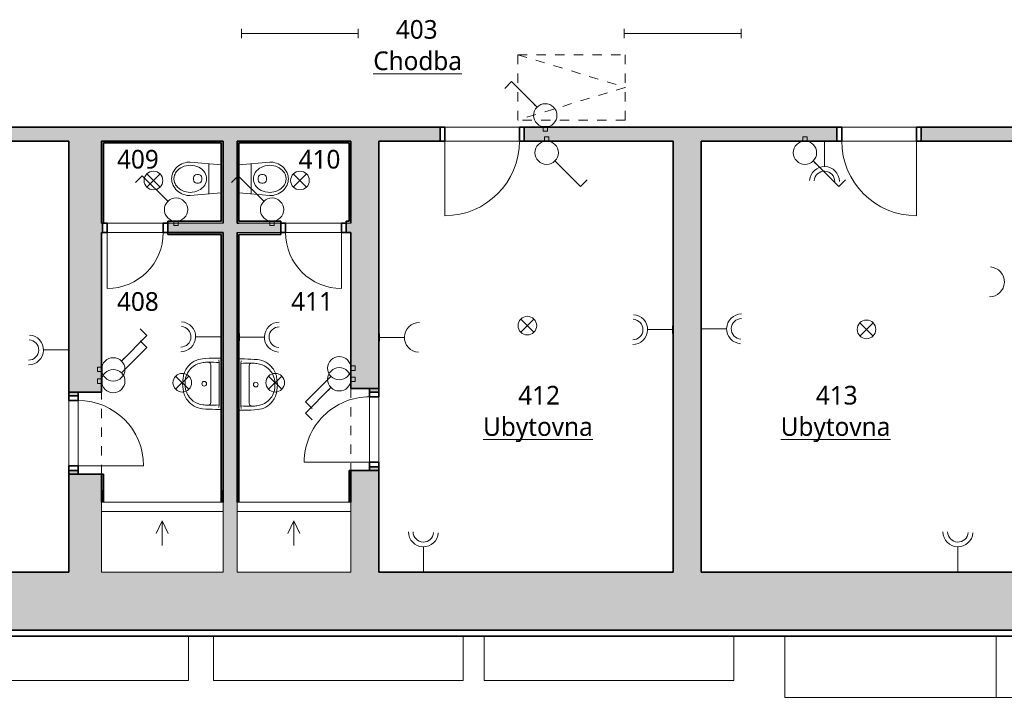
# Model space of a CAD drawing. Header units: metres. Extents: x -0.2 to 46.2, y -4.9 to 14.9.
# Tile 4 of 13: x 9.3 to 19.8, y -0.4 to 6.9. Entities that reach past the tile are written whole.
import ezdxf

# ---------------------------------------------------------------- set-up
doc = ezdxf.new("R2010")
doc.units = ezdxf.units.M
doc.linetypes.add('AV - Cerch_ 1 tecka 4mm', pattern=[0.006, 0.004, -0.001, 0, -0.001])
doc.layers.add('AV-MISTNOSTI', color=5, linetype='Continuous', lineweight=5, true_color=0x0000ff)
doc.layers.add('AV-TEXTY', color=5, linetype='Continuous', lineweight=13, true_color=0x0000ff)
for name, color, linetype, lineweight in [('AV-SRAFY', 7, 'Continuous', 35), ('AV-STAVBA', 7, 'Continuous', 18), ('AV-VYBAVENI', 7, 'Continuous', 18)]:
    doc.layers.add(name, color=color, linetype=linetype, lineweight=lineweight)
doc.styles.add('Trebuchet MS_B', font='trebuc.ttf', dxfattribs={"height": 0.2})

# ---------------------------------------------------------------- blocks, each defined once
blk = doc.blocks.new('DO_1-P_Ocel_ - 800x1970_150-917843-4NP')
at = {"layer": 'AV-STAVBA', "color": 254, "true_color": 0xcccccc}
for p, q in [((-0.4, 0.875), (-0.4, 0.075)), ((-0.4, 0.075), (0.4, 0.075)), ((-0.4, -0.075), (0.4, -0.075))]:
    blk.add_line(p, q, dxfattribs=at)
at = {"layer": 'AV-STAVBA', "color": 254, "linetype": 'AV - Cerch_ 1 tecka 4mm', "true_color": 0xcccccc}
for p, q in [((-0.45, 0.075), (0.45, 0.075)), ((-0.4, 0.075), (0.4, 0.075)), ((-0.45, -0.075), (0.45, -0.075)), ((-0.4, -0.075), (0.4, -0.075))]:
    blk.add_line(p, q, dxfattribs=at)
at = {"layer": 'AV-STAVBA', "color": 254, "lineweight": 35, "true_color": 0xcccccc}
for p, q in [((-0.4, 0.075), (-0.45, 0.075)), ((-0.45, 0.075), (-0.45, -0.075)), ((-0.4, -0.075), (-0.4, 0.075)), ((0.45, 0.075), (0.4, 0.075)), ((0.4, 0.075), (0.4, -0.075)), ((0.45, -0.075), (0.45, 0.075)), ((-0.45, -0.075), (-0.4, -0.075)), ((0.4, -0.075), (0.45, -0.075))]:
    blk.add_line(p, q, dxfattribs=at)
at = {"layer": 'AV-STAVBA', "color": 254, "true_color": 0xcccccc}
blk.add_arc((-0.4, 0.075), 0.8, 0, 90, dxfattribs=at)
blk = doc.blocks.new('DO_1-L_Ocel_ - 800x1970_150-925843-4NP')
at = {"layer": 'AV-STAVBA', "color": 254, "true_color": 0xcccccc}
for p, q in [((0.4, 0.875), (0.4, 0.075)), ((-0.4, 0.075), (0.4, 0.075)), ((-0.4, -0.075), (0.4, -0.075))]:
    blk.add_line(p, q, dxfattribs=at)
at = {"layer": 'AV-STAVBA', "color": 254, "linetype": 'AV - Cerch_ 1 tecka 4mm', "true_color": 0xcccccc}
for p, q in [((-0.45, 0.075), (0.45, 0.075)), ((-0.4, 0.075), (0.4, 0.075)), ((-0.45, -0.075), (0.45, -0.075)), ((-0.4, -0.075), (0.4, -0.075))]:
    blk.add_line(p, q, dxfattribs=at)
at = {"layer": 'AV-STAVBA', "color": 254, "lineweight": 35, "true_color": 0xcccccc}
for p, q in [((-0.4, 0.075), (-0.45, 0.075)), ((-0.45, 0.075), (-0.45, -0.075)), ((-0.4, -0.075), (-0.4, 0.075)), ((0.45, 0.075), (0.4, 0.075)), ((0.4, 0.075), (0.4, -0.075)), ((0.45, -0.075), (0.45, 0.075)), ((-0.45, -0.075), (-0.4, -0.075)), ((0.4, -0.075), (0.45, -0.075))]:
    blk.add_line(p, q, dxfattribs=at)
at = {"layer": 'AV-STAVBA', "color": 254, "true_color": 0xcccccc}
blk.add_arc((0.4, 0.075), 0.8, 90, 180, dxfattribs=at)
blk = doc.blocks.new('GM_Otvor_obdélníkový - 880x2160-1005507-4NP')
at = {"layer": 'AV-STAVBA', "color": 254, "linetype": 'AV - Cerch_ 1 tecka 4mm', "lineweight": 13, "true_color": 0xcccccc}
for p, q in [((-0.44, 0.15), (0.44, 0.15)), ((-0.44, -0.15), (0.44, -0.15)), ((-0.44, -0.15), (0.44, -0.15))]:
    blk.add_line(p, q, dxfattribs=at)
blk = doc.blocks.new('GM_Otvor_obdélníkový - 880x2160-1006987-4NP')
at = {"layer": 'AV-STAVBA', "color": 254, "linetype": 'AV - Cerch_ 1 tecka 4mm', "lineweight": 13, "true_color": 0xcccccc}
for p, q in [((-0.44, 0.175), (0.44, 0.175)), ((-0.44, -0.175), (0.44, -0.175)), ((-0.44, -0.175), (0.44, -0.175))]:
    blk.add_line(p, q, dxfattribs=at)
blk = doc.blocks.new('DO_1-L_Ocel_ - 700x1970_100-947950-4NP')
at = {"layer": 'AV-STAVBA', "color": 254, "true_color": 0xcccccc}
for p, q in [((0.35, 0.75), (0.35, 0.05)), ((-0.35, 0.05), (0.35, 0.05)), ((-0.35, -0.05), (0.35, -0.05))]:
    blk.add_line(p, q, dxfattribs=at)
at = {"layer": 'AV-STAVBA', "color": 254, "linetype": 'AV - Cerch_ 1 tecka 4mm', "true_color": 0xcccccc}
for p, q in [((-0.4, 0.05), (0.4, 0.05)), ((-0.35, 0.05), (0.35, 0.05)), ((-0.4, -0.05), (0.4, -0.05)), ((-0.35, -0.05), (0.35, -0.05))]:
    blk.add_line(p, q, dxfattribs=at)
at = {"layer": 'AV-STAVBA', "color": 254, "lineweight": 35, "true_color": 0xcccccc}
for p, q in [((-0.35, 0.05), (-0.4, 0.05)), ((-0.4, 0.05), (-0.4, -0.05)), ((-0.35, -0.05), (-0.35, 0.05)), ((0.4, 0.05), (0.35, 0.05)), ((0.35, 0.05), (0.35, -0.05)), ((0.4, -0.05), (0.4, 0.05)), ((-0.4, -0.05), (-0.35, -0.05)), ((0.35, -0.05), (0.4, -0.05))]:
    blk.add_line(p, q, dxfattribs=at)
at = {"layer": 'AV-STAVBA', "color": 254, "true_color": 0xcccccc}
blk.add_arc((0.35, 0.05), 0.7, 90, 180, dxfattribs=at)
blk = doc.blocks.new('DO_1-P_Ocel_ - 700x1970_100-947632-4NP')
at = {"layer": 'AV-STAVBA', "color": 254, "true_color": 0xcccccc}
for p, q in [((-0.35, 0.75), (-0.35, 0.05)), ((-0.35, 0.05), (0.35, 0.05)), ((-0.35, -0.05), (0.35, -0.05))]:
    blk.add_line(p, q, dxfattribs=at)
at = {"layer": 'AV-STAVBA', "color": 254, "linetype": 'AV - Cerch_ 1 tecka 4mm', "true_color": 0xcccccc}
for p, q in [((-0.4, 0.05), (0.4, 0.05)), ((-0.35, 0.05), (0.35, 0.05)), ((-0.4, -0.05), (0.4, -0.05)), ((-0.35, -0.05), (0.35, -0.05))]:
    blk.add_line(p, q, dxfattribs=at)
at = {"layer": 'AV-STAVBA', "color": 254, "lineweight": 35, "true_color": 0xcccccc}
for p, q in [((-0.35, 0.05), (-0.4, 0.05)), ((-0.4, 0.05), (-0.4, -0.05)), ((-0.35, -0.05), (-0.35, 0.05)), ((0.4, 0.05), (0.35, 0.05)), ((0.35, 0.05), (0.35, -0.05)), ((0.4, -0.05), (0.4, 0.05)), ((-0.4, -0.05), (-0.35, -0.05)), ((0.35, -0.05), (0.4, -0.05))]:
    blk.add_line(p, q, dxfattribs=at)
at = {"layer": 'AV-STAVBA', "color": 254, "true_color": 0xcccccc}
blk.add_arc((-0.35, 0.05), 0.7, 0, 90, dxfattribs=at)
blk = doc.blocks.new('DO_1-P_Ocel_ - 600x1970_100-934197-4NP')
at = {"layer": 'AV-STAVBA', "color": 254, "true_color": 0xcccccc}
for p, q in [((-0.3, 0.65), (-0.3, 0.05)), ((-0.3, 0.05), (0.3, 0.05)), ((-0.3, -0.05), (0.3, -0.05))]:
    blk.add_line(p, q, dxfattribs=at)
at = {"layer": 'AV-STAVBA', "color": 254, "linetype": 'AV - Cerch_ 1 tecka 4mm', "true_color": 0xcccccc}
for p, q in [((-0.35, 0.05), (0.35, 0.05)), ((-0.3, 0.05), (0.3, 0.05)), ((-0.35, -0.05), (0.35, -0.05)), ((-0.3, -0.05), (0.3, -0.05))]:
    blk.add_line(p, q, dxfattribs=at)
at = {"layer": 'AV-STAVBA', "color": 254, "lineweight": 35, "true_color": 0xcccccc}
for p, q in [((-0.3, 0.05), (-0.35, 0.05)), ((-0.35, 0.05), (-0.35, -0.05)), ((-0.3, -0.05), (-0.3, 0.05)), ((0.35, 0.05), (0.3, 0.05)), ((0.3, 0.05), (0.3, -0.05)), ((0.35, -0.05), (0.35, 0.05)), ((-0.35, -0.05), (-0.3, -0.05)), ((0.3, -0.05), (0.35, -0.05))]:
    blk.add_line(p, q, dxfattribs=at)
at = {"layer": 'AV-STAVBA', "color": 254, "true_color": 0xcccccc}
blk.add_arc((-0.3, 0.05), 0.6, 0, 90, dxfattribs=at)
blk = doc.blocks.new('DO_1-L_Ocel_ - 600x1970_100-934388-4NP')
at = {"layer": 'AV-STAVBA', "color": 254, "true_color": 0xcccccc}
for p, q in [((0.3, 0.65), (0.3, 0.05)), ((-0.3, 0.05), (0.3, 0.05)), ((-0.3, -0.05), (0.3, -0.05))]:
    blk.add_line(p, q, dxfattribs=at)
at = {"layer": 'AV-STAVBA', "color": 254, "linetype": 'AV - Cerch_ 1 tecka 4mm', "true_color": 0xcccccc}
for p, q in [((-0.35, 0.05), (0.35, 0.05)), ((-0.3, 0.05), (0.3, 0.05)), ((-0.35, -0.05), (0.35, -0.05)), ((-0.3, -0.05), (0.3, -0.05))]:
    blk.add_line(p, q, dxfattribs=at)
at = {"layer": 'AV-STAVBA', "color": 254, "lineweight": 35, "true_color": 0xcccccc}
for p, q in [((-0.3, 0.05), (-0.35, 0.05)), ((-0.35, 0.05), (-0.35, -0.05)), ((-0.3, -0.05), (-0.3, 0.05)), ((0.35, 0.05), (0.3, 0.05)), ((0.3, 0.05), (0.3, -0.05)), ((0.35, -0.05), (0.35, 0.05)), ((-0.35, -0.05), (-0.3, -0.05)), ((0.3, -0.05), (0.35, -0.05))]:
    blk.add_line(p, q, dxfattribs=at)
at = {"layer": 'AV-STAVBA', "color": 254, "true_color": 0xcccccc}
blk.add_arc((0.3, 0.05), 0.6, 90, 180, dxfattribs=at)
blk = doc.blocks.new('Koncepční umyvadlo - 550x400-1470811-4NP')
at = {"layer": 'AV-VYBAVENI', "color": 254, "true_color": 0xcccccc}
for p, q in [((-0.075, 0.12), (0.125, 0.12)), ((0.125, 0.12), (0.325, 0.12)), ((-0.15, 0.07), (-0.15, 0.01)), ((-0.13, 0.034), (-0.103, 0.03)), ((-0.103, 0.03), (0.353, 0.03)), ((0.353, 0.03), (0.38, 0.034)), ((0.4, 0.01), (0.4, 0.07))]:
    blk.add_line(p, q, dxfattribs=at)
blk.add_circle((0.125, 0.191), 0.025, dxfattribs=at)
for centre, radius, start, end in [((0.125, 0.021), 0.401, 81.122, 98.878), ((0.086, 0.187), 0.23, 126.9872, 174.6397), ((0.111, 0.183), 0.213, 102.9464, 143.5152), ((0.087, 0.189), 0.229, 95.9722, 127.4241), ((0.125, -0.005), 0.401, 81.122, 98.878), ((0.163, 0.189), 0.229, 52.5759, 84.0278), ((0.139, 0.183), 0.213, 36.4848, 77.0536), ((0.164, 0.187), 0.23, 5.3603, 53.0128), ((0.114, 0.182), 0.216, 143.7612, 174.2094), ((0.136, 0.182), 0.216, 5.7906, 36.2388), ((1.373, 0.063), 1.523, 174.4928, 179.7382), ((0.092, 0.162), 0.197, 167.8887, 183.5287), ((-0.075, 0.15), 0.03, 180, 270), ((1.218, 0.115), 1.323, 178.4771, 183.6753), ((0.325, 0.15), 0.03, 270, 360), ((0.158, 0.162), 0.197, 356.4713, 12.1113), ((-0.966, 0.115), 1.321, 356.3208, 1.5269), ((-1.123, 0.063), 1.523, 0.2618, 5.5072)]:
    blk.add_arc(centre, radius, start, end, dxfattribs=at)
blk = doc.blocks.new('PF_Koncepční sprchový kout - vpusť lineární-1504639-4NP')
at = {"layer": 'AV-VYBAVENI', "color": 254, "true_color": 0xcccccc}
for p, q in [((0.695, 0), (-0.605, 0)), ((-0.605, 0), (-0.605, -0.75)), ((0.695, -0.75), (0.695, 0)), ((-0.605, -0.1), (0.695, -0.1)), ((0.045, -0.2), (-0.019, -0.336)), ((0.045, -0.2), (0.045, -0.465)), ((0.045, -0.2), (0.108, -0.336)), ((-0.605, -0.75), (0.695, -0.75))]:
    blk.add_line(p, q, dxfattribs=at)
blk = doc.blocks.new('Koncepční WC - WC NADRZ-1470814-4NP')
at = {"layer": 'AV-VYBAVENI', "color": 254, "lineweight": 13, "true_color": 0xcccccc}
for p, q in [((0.071, 0.532), (0.054, 0.526)), ((0.088, 0.537), (0.071, 0.532)), ((0.104, 0.539), (0.088, 0.537)), ((0.12, 0.54), (0.104, 0.539)), ((0.137, 0.539), (0.12, 0.54)), ((0.153, 0.537), (0.137, 0.539)), ((0.17, 0.532), (0.153, 0.537)), ((0.187, 0.526), (0.17, 0.532)), ((-0.04, 0.432), (-0.047, 0.414)), ((-0.03, 0.449), (-0.04, 0.432)), ((-0.019, 0.466), (-0.03, 0.449)), ((-0.007, 0.481), (-0.019, 0.466)), ((-0.005, 0.428), (-0.014, 0.406)), ((0.007, 0.495), (-0.007, 0.481)), ((0.002, 0.441), (-0.005, 0.428)), ((0.015, 0.46), (0.002, 0.441)), ((0.022, 0.507), (0.007, 0.495)), ((0.031, 0.478), (0.015, 0.46)), ((0.038, 0.518), (0.022, 0.507)), ((0.04, 0.486), (0.031, 0.478)), ((0.054, 0.526), (0.038, 0.518)), ((0.056, 0.497), (0.04, 0.486)), ((0.071, 0.504), (0.056, 0.497)), ((0.08, 0.508), (0.071, 0.504)), ((0.099, 0.513), (0.08, 0.508)), ((0.117, 0.515), (0.099, 0.513)), ((0.12, 0.515), (0.117, 0.515)), ((0.124, 0.515), (0.12, 0.515)), ((0.142, 0.513), (0.124, 0.515)), ((0.161, 0.508), (0.142, 0.513)), ((0.17, 0.504), (0.161, 0.508)), ((0.184, 0.497), (0.17, 0.504)), ((0.201, 0.486), (0.184, 0.497)), ((0.203, 0.518), (0.187, 0.526)), ((0.209, 0.478), (0.201, 0.486)), ((0.219, 0.507), (0.203, 0.518)), ((0.226, 0.46), (0.209, 0.478)), ((0.234, 0.495), (0.219, 0.507)), ((0.239, 0.441), (0.226, 0.46)), ((0.248, 0.481), (0.234, 0.495)), ((0.246, 0.428), (0.239, 0.441)), ((0.255, 0.406), (0.246, 0.428)), ((0.26, 0.466), (0.248, 0.481)), ((0.271, 0.449), (0.26, 0.466)), ((0.28, 0.432), (0.271, 0.449)), ((0.288, 0.414), (0.28, 0.432)), ((-0.057, 0.376), (-0.06, 0.34)), ((-0.06, 0.34), (-0.029, 0.01)), ((-0.053, 0.395), (-0.057, 0.376)), ((-0.047, 0.414), (-0.053, 0.395)), ((-0.023, 0.364), (-0.025, 0.342)), ((-0.025, 0.342), (-0.024, 0.32)), ((-0.024, 0.32), (-0.019, 0.292)), ((-0.02, 0.386), (-0.023, 0.364)), ((-0.014, 0.406), (-0.02, 0.386)), ((0.26, 0.386), (0.255, 0.406)), ((0.264, 0.364), (0.26, 0.386)), ((0.26, 0.292), (0.264, 0.32)), ((0.265, 0.342), (0.264, 0.364)), ((0.264, 0.32), (0.265, 0.342)), ((0.269, 0.01), (0.3, 0.34)), ((0.293, 0.395), (0.288, 0.414)), ((0.297, 0.376), (0.293, 0.395)), ((0.3, 0.34), (0.297, 0.376)), ((-0.019, 0.292), (-0.013, 0.27)), ((-0.013, 0.27), (-0.003, 0.248)), ((-0.003, 0.248), (0.006, 0.232)), ((0.006, 0.232), (0.019, 0.215)), ((0.019, 0.215), (0.034, 0.199)), ((0.075, 0.251), (0.075, 0.27)), ((0.11, 0.305), (0.12, 0.305)), ((0.12, 0.216), (0.11, 0.216)), ((0.12, 0.305), (0.13, 0.305)), ((0.13, 0.216), (0.12, 0.216)), ((0.165, 0.251), (0.165, 0.27)), ((0.206, 0.199), (0.222, 0.215)), ((0.222, 0.215), (0.234, 0.232)), ((0.234, 0.232), (0.244, 0.248)), ((0.244, 0.248), (0.253, 0.27)), ((0.253, 0.27), (0.26, 0.292)), ((-0.041, 0.14), (0.12, 0.14)), ((0.034, 0.199), (0.052, 0.186)), ((0.052, 0.186), (0.07, 0.176)), ((0.07, 0.176), (0.089, 0.169)), ((0.089, 0.169), (0.102, 0.166)), ((0.102, 0.166), (0.12, 0.165)), ((0.12, 0.165), (0.139, 0.166)), ((0.12, 0.14), (0.282, 0.14)), ((0.139, 0.166), (0.152, 0.169)), ((0.152, 0.169), (0.171, 0.176)), ((0.171, 0.176), (0.189, 0.186)), ((0.189, 0.186), (0.206, 0.199))]:
    blk.add_line(p, q, dxfattribs=at)
for centre, start, end in [((0.11, 0.27), 90, 180), ((0.11, 0.251), 180, 270), ((0.13, 0.27), 360, 90), ((0.13, 0.251), 270, 0)]:
    blk.add_arc(centre, 0.035, start, end, dxfattribs=at)
blk = doc.blocks.new('PF_Koncepční sprchový kout - vpusť lineární-1505280-4NP')
at = {"layer": 'AV-VYBAVENI', "color": 254, "true_color": 0xcccccc}
for p, q in [((0.655, 0), (-0.565, 0)), ((-0.565, 0), (-0.565, -0.75)), ((0.655, -0.75), (0.655, 0)), ((-0.565, -0.1), (0.655, -0.1)), ((0.045, -0.2), (-0.019, -0.336)), ((0.045, -0.2), (0.045, -0.465)), ((0.045, -0.2), (0.108, -0.336)), ((-0.565, -0.75), (0.655, -0.75))]:
    blk.add_line(p, q, dxfattribs=at)
blk = doc.blocks.new('Střešní římsa - Střešní římsa-1636696-4NP')
at = {"layer": 'AV-STAVBA', "color": 254, "lineweight": 35, "true_color": 0xcccccc}
for p, q in [((33.979, 0.358), (5.445, 0.358)), ((5.508, 0.295), (33.916, 0.295))]:
    blk.add_line(p, q, dxfattribs=at)
blk = doc.blocks.new('D0089 - 1514 - OÚPSŘ_Benešova_rvt-1-4NP')
at = {"layer": 'AV-SRAFY', "lineweight": 18, "true_color": 0xcccccc}
h = blk.add_hatch(color=254, dxfattribs=at)
h.paths.add_polyline_path([(32.035, 5.598), (34.035, 5.598), (34.035, 5.748), (32.035, 5.748)])
h.paths.add_polyline_path([(27.435, 5.598), (31.135, 5.598), (31.135, 5.748), (25.065, 5.748), (25.065, 5.598), (25.817, 5.598)])
h.paths.add_polyline_path([(13.115, 5.598), (13.77, 5.598), (13.77, 5.748), (7.095, 5.748), (7.095, 5.598), (12.815, 5.598)])
h.paths.add_polyline_path([(14.67, 5.598), (18.02, 5.598), (18.02, 5.748), (14.67, 5.748)])
h.paths.add_polyline_path([(24.165, 5.598), (24.165, 5.748), (18.92, 5.748), (18.92, 5.598), (23.805, 5.598)])
h.paths.add_polyline_path([(6.195, 5.598), (6.195, 5.748), (4.19, 5.748), (4.19, 5.598), (5.51, 5.598)])
h.paths.add_polyline_path([(3.29, 5.598), (3.29, 5.748), (0.085, 5.748), (0.085, 5.598)])
h = blk.add_hatch(color=254, dxfattribs=at)
h.paths.add_polyline_path([(10.145, 0.978), (10.145, 2.028), (9.795, 2.028), (9.795, 0.978)])
h.paths.add_polyline_path([(10.145, 2.908), (10.145, 5.598), (9.795, 5.598), (9.795, 2.908)])
for points in [[(10.165, 5.578), (11.425, 5.578), (11.425, 5.598), (10.145, 5.598), (10.145, 5.578)], [(11.425, 4.738), (11.445, 4.738), (11.445, 5.598), (11.425, 5.598), (11.425, 4.954)], [(11.595, 0.978), (11.595, 5.598), (11.445, 5.598), (11.445, 0.978)], [(11.595, 5.578), (12.795, 5.578), (12.795, 5.598), (11.595, 5.598)], [(12.815, 4.738), (12.815, 5.598), (12.795, 5.598), (12.795, 4.738)], [(16.265, 0.978), (16.565, 0.978), (16.565, 5.598), (16.265, 5.598), (16.265, 1.638)], [(10.145, 4.718), (10.165, 4.718), (10.165, 5.578), (10.145, 5.578), (10.145, 4.954)], [(11.615, 4.718), (11.615, 5.578), (11.595, 5.578), (11.595, 4.718)], [(11.445, 4.718), (11.445, 4.738), (10.855, 4.738), (10.855, 4.718)], [(11.445, 4.598), (11.445, 4.618), (10.855, 4.618), (10.855, 4.598), (11.425, 4.598)], [(11.425, 1.858), (11.445, 1.858), (11.445, 4.598), (11.425, 4.598), (11.425, 3.296)], [(11.595, 4.598), (12.065, 4.598), (12.065, 4.618), (11.595, 4.618)], [(11.595, 1.848), (11.615, 1.848), (11.615, 4.598), (11.595, 4.598), (11.595, 3.296)], [(10.145, 1.858), (10.165, 1.858), (10.165, 2.028), (10.145, 2.028)], [(12.795, 1.848), (12.815, 1.848), (12.815, 2.068), (12.795, 2.068)], [(10.145, 1.728), (10.165, 1.728), (10.165, 1.858), (10.145, 1.858)], [(11.445, 1.728), (11.445, 1.858), (11.425, 1.858), (11.425, 1.728)], [(11.595, 1.728), (11.615, 1.728), (11.615, 1.848), (11.595, 1.848)], [(12.815, 1.728), (12.815, 1.848), (12.795, 1.848), (12.795, 1.728)], [(5.445, 0.358), (20.235, 0.358), (20.235, 0.978), (5.51, 0.978), (5.51, 0.828), (5.445, 0.828), (5.445, 0.809)]]:
    blk.add_hatch(color=254, dxfattribs=at).paths.add_polyline_path(points)
h = blk.add_hatch(color=254, dxfattribs=at)
h.paths.add_polyline_path([(12.815, 0.978), (13.115, 0.978), (13.115, 2.068), (12.815, 2.068), (12.815, 1.638)])
h.paths.add_polyline_path([(12.815, 2.948), (13.115, 2.948), (13.115, 5.598), (12.815, 5.598), (12.815, 3.296)])
h = blk.add_hatch(color=254, dxfattribs=at)
h.paths.add_polyline_path([(11.445, 4.618), (11.445, 4.718), (10.855, 4.718), (10.855, 4.618)])
h.paths.add_polyline_path([(10.145, 4.618), (10.155, 4.618), (10.155, 4.718), (10.145, 4.718)])
h = blk.add_hatch(color=254, dxfattribs=at)
h.paths.add_polyline_path([(12.815, 4.618), (12.815, 4.718), (12.765, 4.718), (12.765, 4.618)])
h.paths.add_polyline_path([(11.731, 4.618), (12.065, 4.618), (12.065, 4.718), (11.595, 4.718), (11.595, 4.618)])
h = blk.add_hatch(color=254, dxfattribs=at)
h.paths.add_polyline_path([(11.615, 4.718), (12.065, 4.718), (12.065, 4.738), (11.615, 4.738)])
h.paths.add_polyline_path([(12.815, 4.718), (12.815, 4.738), (12.765, 4.738), (12.765, 4.718)])
h = blk.add_hatch(color=254, dxfattribs=at)
h.paths.add_polyline_path([(9.895, 2.028), (9.895, 2.068), (9.795, 2.068), (9.795, 2.028)])
h.paths.add_polyline_path([(9.895, 2.868), (9.895, 2.908), (9.795, 2.908), (9.795, 2.868)])
h = blk.add_hatch(color=254, dxfattribs=at)
h.paths.add_polyline_path([(13.115, 2.068), (13.115, 2.108), (13.015, 2.108), (13.015, 2.068)])
h.paths.add_polyline_path([(13.115, 2.908), (13.115, 2.948), (13.015, 2.948), (13.015, 2.908)])
at = {"layer": 'AV-STAVBA', "color": 254, "linetype": 'AV - Cerch_ 1 tecka 4mm', "lineweight": 13, "true_color": 0xcccccc}
for p, q in [((14.602, 6.523), (15.752, 6.523)), ((14.602, 5.823), (14.602, 6.523)), ((14.602, 6.523), (15.752, 6.173)), ((15.752, 6.523), (15.752, 5.823)), ((15.752, 6.173), (14.602, 5.823)), ((15.752, 5.823), (14.602, 5.823))]:
    blk.add_line(p, q, dxfattribs=at)
at = {"layer": 'AV-STAVBA', "color": 254, "lineweight": 35, "true_color": 0xcccccc}
for p, q in [((13.77, 5.748), (7.095, 5.748)), ((13.77, 5.598), (13.77, 5.748)), ((18.02, 5.748), (14.67, 5.748)), ((14.67, 5.748), (14.67, 5.598)), ((18.02, 5.598), (18.02, 5.748)), ((24.165, 5.748), (18.92, 5.748)), ((18.92, 5.748), (18.92, 5.598)), ((7.095, 5.598), (9.795, 5.598)), ((9.795, 5.598), (9.795, 2.908)), ((10.145, 5.598), (11.445, 5.598)), ((10.145, 4.718), (10.145, 5.598)), ((11.425, 5.598), (10.145, 5.598)), ((10.145, 5.598), (10.145, 5.578)), ((11.445, 5.598), (11.425, 5.598)), ((11.445, 5.598), (11.445, 4.718)), ((11.445, 4.738), (11.445, 5.598)), ((11.595, 5.598), (12.815, 5.598)), ((11.595, 4.718), (11.595, 5.598)), ((12.795, 5.598), (11.595, 5.598)), ((11.595, 5.598), (11.595, 5.578)), ((12.815, 5.598), (12.795, 5.598)), ((12.815, 5.598), (12.815, 4.718)), ((12.815, 4.738), (12.815, 5.598)), ((13.115, 5.598), (13.77, 5.598)), ((13.115, 2.948), (13.115, 5.598)), ((14.67, 5.598), (16.265, 5.598)), ((16.265, 5.598), (16.265, 0.978)), ((16.565, 5.598), (18.02, 5.598)), ((16.565, 0.978), (16.565, 5.598)), ((18.92, 5.598), (20.085, 5.598)), ((10.145, 5.578), (10.145, 4.718)), ((10.165, 5.578), (11.425, 5.578)), ((10.165, 4.718), (10.165, 5.578)), ((11.425, 5.578), (11.425, 4.738)), ((11.595, 5.578), (11.595, 4.718)), ((11.615, 5.578), (12.795, 5.578)), ((11.615, 4.738), (11.615, 5.578)), ((12.795, 5.578), (12.795, 4.738)), ((10.155, 4.718), (10.145, 4.718)), ((10.145, 4.718), (10.165, 4.718)), ((10.155, 4.618), (10.155, 4.718)), ((11.425, 4.738), (10.855, 4.738)), ((10.855, 4.738), (10.855, 4.718)), ((10.855, 4.718), (10.855, 4.618)), ((11.445, 4.718), (11.445, 4.738)), ((11.615, 4.718), (11.595, 4.718)), ((11.595, 4.718), (11.615, 4.718)), ((12.065, 4.738), (11.615, 4.738)), ((12.065, 4.718), (12.065, 4.738)), ((12.065, 4.618), (12.065, 4.718)), ((12.795, 4.738), (12.765, 4.738)), ((12.765, 4.738), (12.765, 4.718)), ((12.765, 4.718), (12.765, 4.618)), ((12.815, 4.718), (12.815, 4.738)), ((10.145, 2.908), (10.145, 4.618)), ((10.145, 4.618), (10.155, 4.618)), ((10.855, 4.618), (11.445, 4.618)), ((11.445, 4.618), (10.855, 4.618)), ((10.855, 4.618), (10.855, 4.598)), ((10.855, 4.598), (11.425, 4.598)), ((11.425, 4.598), (11.425, 1.858)), ((11.445, 4.618), (11.445, 1.728)), ((11.445, 4.598), (11.445, 4.618)), ((11.445, 1.858), (11.445, 4.598)), ((11.595, 1.728), (11.595, 4.618)), ((11.595, 4.618), (11.595, 4.598)), ((11.595, 4.598), (11.595, 1.848)), ((11.615, 4.598), (12.065, 4.598)), ((11.615, 1.848), (11.615, 4.598)), ((12.065, 4.598), (12.065, 4.618)), ((12.765, 4.618), (12.815, 4.618)), ((12.815, 4.618), (12.815, 2.948)), ((9.795, 2.908), (10.145, 2.908)), ((9.795, 2.908), (9.795, 2.868)), ((9.895, 2.908), (9.795, 2.908)), ((9.795, 2.868), (9.895, 2.868)), ((9.895, 2.868), (9.895, 2.908)), ((12.815, 2.948), (13.115, 2.948)), ((13.015, 2.948), (13.015, 2.908)), ((13.115, 2.948), (13.015, 2.948)), ((13.015, 2.908), (13.115, 2.908)), ((13.115, 2.908), (13.115, 2.948)), ((9.795, 2.068), (9.795, 2.028)), ((9.895, 2.068), (9.795, 2.068)), ((9.795, 2.028), (9.795, 0.978)), ((10.145, 2.028), (9.795, 2.028)), ((9.795, 2.028), (9.895, 2.028)), ((9.895, 2.028), (9.895, 2.068)), ((10.145, 1.728), (10.145, 2.028)), ((10.165, 2.028), (10.145, 2.028)), ((10.145, 2.028), (10.145, 1.858)), ((10.165, 1.858), (10.165, 2.028)), ((12.795, 2.068), (12.795, 1.848)), ((12.815, 2.068), (12.795, 2.068)), ((13.115, 2.068), (12.815, 2.068)), ((12.815, 2.068), (12.815, 1.728)), ((12.815, 1.848), (12.815, 2.068)), ((13.015, 2.108), (13.015, 2.068)), ((13.115, 2.108), (13.015, 2.108)), ((13.015, 2.068), (13.115, 2.068)), ((13.115, 2.068), (13.115, 2.108)), ((13.115, 0.978), (13.115, 2.068)), ((10.145, 1.858), (10.145, 1.728)), ((10.165, 1.728), (10.165, 1.858)), ((11.425, 1.858), (11.425, 1.728)), ((11.445, 1.728), (11.445, 1.858)), ((11.595, 1.848), (11.595, 1.728)), ((11.615, 1.728), (11.615, 1.848)), ((12.795, 1.848), (12.795, 1.728)), ((12.815, 1.728), (12.815, 1.848)), ((9.795, 0.978), (7.51, 0.978)), ((16.265, 0.978), (13.115, 0.978)), ((20.085, 0.978), (16.565, 0.978)), ((5.445, 0.358), (20.235, 0.358))]:
    blk.add_line(p, q, dxfattribs=at)
at = {"layer": 'AV-STAVBA', "color": 254, "true_color": 0xcccccc}
for p, q in [((13.82, 5.748), (14.62, 5.748)), ((18.07, 5.748), (18.87, 5.748)), ((14.62, 5.598), (13.82, 5.598)), ((18.87, 5.598), (18.07, 5.598)), ((10.205, 4.718), (10.805, 4.718)), ((11.445, 4.718), (10.855, 4.718)), ((10.855, 4.718), (11.445, 4.718)), ((12.065, 4.718), (11.615, 4.718)), ((11.615, 4.718), (12.065, 4.718)), ((12.115, 4.718), (12.715, 4.718)), ((12.815, 4.718), (12.765, 4.718)), ((12.765, 4.718), (12.815, 4.718)), ((10.805, 4.618), (10.205, 4.618)), ((11.595, 4.618), (12.065, 4.618)), ((12.065, 4.618), (11.595, 4.618)), ((12.715, 4.618), (12.115, 4.618)), ((13.015, 2.158), (13.015, 2.858)), ((13.115, 2.858), (13.115, 2.158)), ((9.795, 2.118), (9.795, 2.818)), ((9.895, 2.818), (9.895, 2.118)), ((11.077, -0.182), (11.077, 0.295)), ((11.343, 0.295), (11.343, -0.182)), ((14.017, -0.182), (14.017, 0.295)), ((14.243, 0.295), (14.243, -0.182)), ((16.917, -0.182), (16.917, 0.295)), ((17.46, 0.295), (17.46, -0.362)), ((19.724, 0.295), (19.724, -0.362)), ((8.403, -0.182), (11.077, -0.182)), ((11.343, -0.182), (14.017, -0.182)), ((14.243, -0.182), (16.917, -0.182)), ((19.724, -0.362), (17.46, -0.362)), ((21.989, -0.362), (19.724, -0.362))]:
    blk.add_line(p, q, dxfattribs=at)
at = {"layer": 'AV-STAVBA', "color": 254, "lineweight": 18, "true_color": 0xcccccc}
for name, p, rotation in [('DO_1-L_Ocel_ - 800x1970_150-925843-4NP', (14.22, 5.673), 180), ('DO_1-P_Ocel_ - 800x1970_150-917843-4NP', (18.47, 5.673), 180), ('DO_1-L_Ocel_ - 600x1970_100-934388-4NP', (10.505, 4.668), 180), ('DO_1-P_Ocel_ - 600x1970_100-934197-4NP', (12.415, 4.668), 180), ('GM_Otvor_obdélníkový - 880x2160-1006987-4NP', (9.97, 2.468), 89.99999999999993), ('DO_1-L_Ocel_ - 700x1970_100-947950-4NP', (9.845, 2.468), 269.9999999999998), ('DO_1-P_Ocel_ - 700x1970_100-947632-4NP', (13.065, 2.508), 89.99999999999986), ('GM_Otvor_obdélníkový - 880x2160-1005507-4NP', (12.965, 2.508), 269.9999999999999)]:
    blk.add_blockref(name, p, dxfattribs=dict(at, rotation=rotation))
blk.add_blockref('Střešní římsa - Střešní římsa-1636696-4NP', (0, 0), dxfattribs=at)
at = {"layer": 'AV-VYBAVENI', "color": 254, "lineweight": 18, "true_color": 0xcccccc}
for name, p, rotation in [('Koncepční WC - WC NADRZ-1470814-4NP', (11.435, 5.073), 90), ('Koncepční WC - WC NADRZ-1470814-4NP', (11.605, 5.313), 270), ('Koncepční umyvadlo - 550x400-1470811-4NP', (11.435, 2.873), 89.99999999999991), ('Koncepční umyvadlo - 550x400-1470811-4NP', (11.605, 3.113), 269.9999999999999)]:
    blk.add_blockref(name, p, dxfattribs=dict(at, rotation=rotation))
for name, p in [('PF_Koncepční sprchový kout - vpusť lineární-1504639-4NP', (10.75, 1.728)), ('PF_Koncepční sprchový kout - vpusť lineární-1505280-4NP', (12.16, 1.728))]:
    blk.add_blockref(name, p, dxfattribs=at)
blk = doc.blocks.new('EF_Zásuvka - Dvojzásuvka-840806-4NP')
at = {"layer": 'AV-STAVBA'}
for p, q in [((7.741, 13.993), (7.741, 13.998)), ((7.821, 13.993), (7.741, 13.993)), ((7.811, 13.993), (7.751, 13.993)), ((7.751, 13.993), (7.811, 13.993)), ((7.811, 13.993), (7.751, 13.993)), ((7.751, 13.993), (7.811, 13.993)), ((7.756, 13.993), (7.806, 13.993)), ((7.756, 13.993), (7.806, 13.993)), ((7.763, 13.993), (7.801, 13.993)), ((7.763, 13.993), (7.801, 13.993)), ((7.763, 13.993), (7.801, 13.993)), ((7.763, 13.993), (7.801, 13.993)), ((7.77, 13.993), (7.773, 13.993)), ((7.77, 13.993), (7.773, 13.993)), ((7.771, 13.993), (7.775, 13.993)), ((7.771, 13.993), (7.775, 13.993)), ((7.775, 13.993), (7.778, 13.993)), ((7.775, 13.993), (7.778, 13.993)), ((7.78, 13.993), (7.783, 13.993)), ((7.78, 13.993), (7.783, 13.993)), ((7.792, 13.993), (7.788, 13.993)), ((7.792, 13.993), (7.788, 13.993)), ((7.793, 13.993), (7.79, 13.993)), ((7.793, 13.993), (7.79, 13.993)), ((7.821, 13.998), (7.821, 13.993))]:
    blk.add_line(p, q, dxfattribs=at)
blk = doc.blocks.new('EF_Vypínač - Jednoklapka-835338-4NP')
at = {"layer": 'AV-STAVBA'}
for p, q in [((3.03, 5.593), (3.03, 5.598)), ((3.03, 5.598), (3.11, 5.598)), ((3.11, 5.593), (3.03, 5.593)), ((3.04, 5.593), (3.1, 5.593)), ((3.1, 5.593), (3.04, 5.593)), ((3.046, 5.598), (3.046, 5.643)), ((3.046, 5.643), (3.094, 5.643)), ((3.094, 5.643), (3.094, 5.598)), ((3.11, 5.598), (3.11, 5.593))]:
    blk.add_line(p, q, dxfattribs=at)
blk = doc.blocks.new('EF_Zásuvka - Jednozásuvka-840808-4NP')
at = {"layer": 'AV-STAVBA'}
for p, q in [((7.086, 7.613), (7.086, 7.618)), ((7.166, 7.613), (7.086, 7.613)), ((7.156, 7.613), (7.096, 7.613)), ((7.096, 7.613), (7.156, 7.613)), ((7.156, 7.613), (7.096, 7.613)), ((7.101, 7.613), (7.151, 7.613)), ((7.108, 7.613), (7.146, 7.613)), ((7.108, 7.613), (7.146, 7.613)), ((7.115, 7.613), (7.119, 7.613)), ((7.115, 7.613), (7.119, 7.613)), ((7.125, 7.613), (7.129, 7.613)), ((7.125, 7.613), (7.129, 7.613)), ((7.139, 7.613), (7.135, 7.613)), ((7.139, 7.613), (7.135, 7.613)), ((7.166, 7.618), (7.166, 7.613))]:
    blk.add_line(p, q, dxfattribs=at)
blk = doc.blocks.new('LF_kulový vrchlík - 150_40-890109-4NP')
at = {"layer": 'AV-STAVBA', "color": 5, "true_color": 0x0000ff}
for p, q in [((-0.071, -0.071), (0.071, 0.071)), ((0.071, -0.071), (-0.071, 0.071))]:
    blk.add_line(p, q, dxfattribs=at)
blk.add_circle((0, 0), 0.1, dxfattribs=at)
blk = doc.blocks.new('LF_Lineární světlo_face - 1250x100-898969-4NP')
at = {"layer": 'AV-STAVBA', "color": 5, "true_color": 0x0000ff}
for p, q in [((-0.625, 0.05), (-0.625, -0.05)), ((-0.625, 0), (0.625, 0)), ((0.625, 0.05), (0.625, -0.05))]:
    blk.add_line(p, q, dxfattribs=at)

msp = doc.modelspace()

# ---------------------------------------------------------------- block references
at = {"lineweight": 5}
msp.add_blockref('D0089 - 1514 - OÚPSŘ_Benešova_rvt-1-4NP', (0, 0), dxfattribs=at)

# ---------------------------------------------------------------- next in the draw order: linework, layer by layer
at = {"layer": 'AV-TEXTY', "lineweight": 5}
for p, q in [((14.535, 6.234), (14.463, 6.162)), ((14.808, 5.962), (14.535, 6.234)), ((14.808, 5.962), (14.778, 5.991)), ((17.886, 5.325), (17.886, 5.598)), ((14.999, 5.385), (15.029, 5.355)), ((14.999, 5.385), (15.272, 5.112)), ((17.766, 5.385), (17.795, 5.355)), ((17.766, 5.385), (18.038, 5.112)), ((10.581, 5.224), (10.509, 5.152)), ((10.853, 4.952), (10.581, 5.224)), ((11.609, 5.224), (11.537, 5.152)), ((11.881, 4.952), (11.609, 5.224)), ((15.272, 5.112), (15.344, 5.184)), ((18.038, 5.112), (18.11, 5.184)), ((10.853, 4.952), (10.824, 4.981)), ((11.881, 4.952), (11.852, 4.981)), ((10.631, 3.513), (10.559, 3.585)), ((16.838, 3.586), (16.565, 3.586)), ((10.358, 3.24), (10.631, 3.513)), ((11.152, 3.501), (11.425, 3.501)), ((11.888, 3.497), (11.615, 3.497)), ((13.388, 3.494), (13.115, 3.494)), ((15.992, 3.578), (16.265, 3.578)), ((10.358, 3.114), (10.631, 3.387)), ((10.631, 3.387), (10.559, 3.459)), ((9.522, 3.36), (9.795, 3.36)), ((10.358, 3.24), (10.388, 3.27)), ((10.358, 3.114), (10.388, 3.144)), ((12.601, 3.075), (12.329, 2.803)), ((12.601, 3.075), (12.572, 3.045)), ((12.601, 2.956), (12.329, 2.684)), ((12.601, 2.956), (12.572, 2.926)), ((12.329, 2.803), (12.401, 2.731)), ((12.329, 2.684), (12.401, 2.612)), ((13.591, 1.251), (13.591, 0.978)), ((19.315, 1.251), (19.315, 0.978))]:
    msp.add_line(p, q, dxfattribs=at)
for centre in [(14.896, 5.873), (14.911, 5.473), (17.677, 5.473), (10.942, 4.863), (11.97, 4.863), (10.27, 3.152), (12.69, 3.164), (12.69, 3.045), (10.27, 3.026)]:
    msp.add_circle(centre, 0.125, dxfattribs=at)
for centre, radius, start, end in [((17.886, 5.165), 0.16, 360, 176.4105), ((17.886, 5.165), 0.11, 360, 176.4105), ((19.652, 4.089), 0.16, 270, 86.4105), ((15.832, 3.578), 0.16, 270, 86.4105), ((16.998, 3.586), 0.16, 90, 266.4105), ((16.998, 3.586), 0.11, 90, 266.4105), ((10.992, 3.501), 0.16, 270, 86.4105), ((10.992, 3.501), 0.11, 270, 86.4105), ((12.048, 3.497), 0.16, 90, 266.4105), ((12.048, 3.497), 0.11, 90, 266.4105), ((13.548, 3.494), 0.16, 90, 266.4105), ((15.832, 3.578), 0.11, 270, 86.4105), ((9.362, 3.36), 0.16, 270, 86.4105), ((9.362, 3.36), 0.11, 270, 86.4105), ((13.591, 1.411), 0.16, 180, 356.4105), ((13.591, 1.411), 0.11, 180, 356.4105), ((19.315, 1.411), 0.16, 180, 356.4105), ((19.315, 1.411), 0.11, 180, 356.4105)]:
    msp.add_arc(centre, radius, start, end, dxfattribs=at)

# ---------------------------------------------------------------- next in the draw order: block references
at = {"layer": 'AV-STAVBA', "color": 5, "true_color": 0x0000ff, "extrusion": (0, 0, -1), "rotation": 180}
for name, p in [('LF_Lineární světlo_face - 1250x100-898969-4NP', (-12.269, 6.751)), ('LF_Lineární světlo_face - 1250x100-898969-4NP', (-16.367, 6.751)), ('LF_kulový vrchlík - 150_40-890109-4NP', (-10.7, 5.175)), ('LF_kulový vrchlík - 150_40-890109-4NP', (-12.269, 5.175)), ('LF_kulový vrchlík - 150_40-890109-4NP', (-14.704, 3.62)), ('LF_kulový vrchlík - 150_40-890109-4NP', (-18.336, 3.58)), ('LF_kulový vrchlík - 150_40-890109-4NP', (-11.009, 3.009)), ('LF_kulový vrchlík - 150_40-890109-4NP', (-12.004, 3.009))]:
    msp.add_blockref(name, p, dxfattribs=at)
at = {"layer": 'AV-STAVBA'}
for name, p, rotation in [('EF_Vypínač - Jednoklapka-835338-4NP', (17.966, 11.346), 180), ('EF_Vypínač - Jednoklapka-835338-4NP', (14.012, 10.336), 180), ('EF_Vypínač - Jednoklapka-835338-4NP', (15.04, 10.336), 180), ('EF_Zásuvka - Dvojzásuvka-840806-4NP', (2.267, 11.358), 270.0000000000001), ('EF_Zásuvka - Dvojzásuvka-840806-4NP', (30.563, -4.195), 90.00000000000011), ('EF_Zásuvka - Dvojzásuvka-840806-4NP', (-2.573, 11.282), 270.0000000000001), ('EF_Zásuvka - Dvojzásuvka-840806-4NP', (25.613, -4.284), 90.00000000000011), ('EF_Zásuvka - Jednozásuvka-840808-4NP', (20.733, -3.632), 90.00000000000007), ('EF_Zásuvka - Dvojzásuvka-840806-4NP', (-4.203, 11.141), 270.0000000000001), ('EF_Vypínač - Jednoklapka-835338-4NP', (15.743, 0.082), 90.0000000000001), ('EF_Vypínač - Jednoklapka-835338-4NP', (7.217, 6.234), 270.0000000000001), ('EF_Vypínač - Jednoklapka-835338-4NP', (15.743, -0.044), 90.0000000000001), ('EF_Vypínač - Jednoklapka-835338-4NP', (7.217, 6.115), 270.0000000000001), ('EF_Zásuvka - Dvojzásuvka-840806-4NP', (21.372, 14.976), 180), ('EF_Zásuvka - Dvojzásuvka-840806-4NP', (27.096, 14.976), 180)]:
    msp.add_blockref(name, p, dxfattribs=dict(at, rotation=rotation))
for name, p in [('EF_Vypínač - Jednoklapka-835338-4NP', (11.841, 0)), ('EF_Vypínač - Jednoklapka-835338-4NP', (14.607, 0)), ('EF_Zásuvka - Dvojzásuvka-840806-4NP', (10.105, -8.4))]:
    msp.add_blockref(name, p, dxfattribs=at)

# ---------------------------------------------------------------- next in the draw order: texts
at = {"layer": 'AV-MISTNOSTI', "char_height": 0.2, "attachment_point": 1, "style": 'Trebuchet MS_B'}
for s, insert, width in [('403', (13.296, 6.894), 0.60127), ('\\LChodba', (13.054, 6.558), 1.1865), ('409', (10.31, 5.503), 0.60127), ('410', (12.255, 5.503), 0.60127), ('408', (10.31, 3.979), 0.60127), ('411', (12.175, 3.979), 0.60127), ('412', (14.607, 2.975), 0.60127), ('413', (17.794, 2.975), 0.60127), ('\\LUbytovna', (14.23, 2.639), 1.51519), ('\\LUbytovna', (17.417, 2.639), 1.51519)]:
    msp.add_mtext(s, dxfattribs=dict(at, insert=insert, width=width))

doc.saveas('drawing.dxf')
